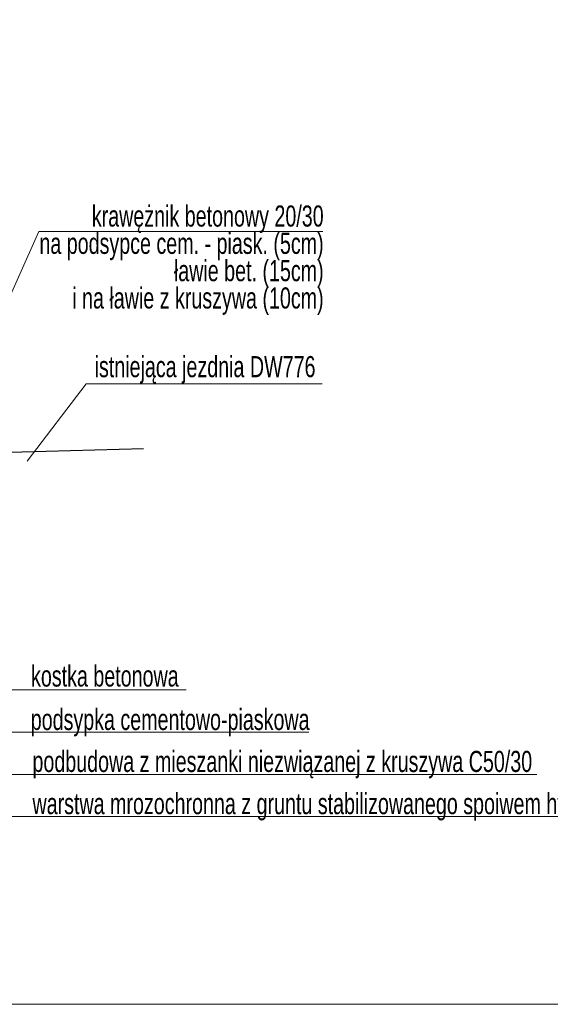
# Model space of a CAD drawing. Header units: metres. Extents: x 1435.1 to 1489, y 574.8 to 588.8.
# Tile 16 of 36: x 1454.2 to 1457.9, y 574.8 to 581.8. Entities that reach past the tile are written whole.
import ezdxf

# ---------------------------------------------------------------- set-up
doc = ezdxf.new("R2010")
doc.units = ezdxf.units.M
doc.header["$MEASUREMENT"] = 0
for name, color, linetype, lineweight in [('12_obrys', 7, 'Continuous', 0), ('3_opisy', 7, 'Continuous', 0), ('Warstwa 3', 7, 'Continuous', 0)]:
    doc.layers.add(name, color=color, linetype=linetype, lineweight=lineweight)
doc.styles.add('Style-Arial', font='arial.ttf')

msp = doc.modelspace()

# ---------------------------------------------------------------- linework, layer by layer
at = {"layer": '12_obrys', "color": 7, "linetype": 'Continuous', "lineweight": 30}
msp.add_line((1453.7125, 578.7142), (1455.0361, 578.7499), dxfattribs=at)
at = {"layer": '3_opisy', "color": 7}
for p, q in [((1454.2921, 580.2932), (1453.6226, 578.7962)), ((1454.6283, 579.2101), (1454.2096, 578.6592))]:
    msp.add_line(p, q, dxfattribs=at)
at = {"layer": '3_opisy', "color": 7, "linetype": 'Continuous', "lineweight": 0}
for p, q in [((1454.2921, 580.2932), (1456.3087, 580.2932)), ((1454.6283, 579.2101), (1456.3042, 579.2101)), ((1455.3377, 577.0331), (1453.4776, 577.0331)), ((1456.2084, 576.7331), (1453.4776, 576.7331)), ((1457.8278, 576.4331), (1453.4776, 576.4331)), ((1458.8154, 576.1331), (1453.4776, 576.1331))]:
    msp.add_line(p, q, dxfattribs=at)
at = {"layer": 'Warstwa 3', "color": 7, "linetype": 'Continuous', "lineweight": 0, "flags": 128}
msp.add_lwpolyline([(1435.0587, 588.7985), (1488.9716, 588.7985), (1488.9716, 574.7985), (1435.0587, 574.7985), (1435.0587, 588.7985)], close=True, dxfattribs=at)

# ---------------------------------------------------------------- texts
at = {"layer": '3_opisy', "color": 7, "linetype": 'Continuous', "lineweight": 0, "char_height": 0.15, "attachment_point": 9, "style": 'Style-Arial'}
for s, insert, line_spacing_factor in [('\\H1x;\\W0.666667;krawężnik betonowy 20/30\\Pna podsypce cem. - piask. (5cm)\\Pławie bet. (15cm)\\Pi na ławie z kruszywa (10cm)', (1456.3142, 579.6999), 0.776524), ('\\H1x;\\W0.666667;istniejąca jezdnia DW776', (1456.2562, 579.2114), 0.6)]:
    msp.add_mtext(s, dxfattribs=dict(at, insert=insert, line_spacing_factor=line_spacing_factor))
at = {"layer": '3_opisy', "color": 7, "linetype": 'Continuous', "lineweight": 0, "char_height": 0.15, "attachment_point": 1, "style": 'Style-Arial'}
for s, insert in [('\\H1x;\\W0.666667;kostka betonowa\\P', (1454.2364, 577.2075)), ('\\H1x;\\W0.666667;podsypka cementowo-piaskowa\\P', (1454.2343, 576.8987)), ('\\H1x;\\W0.666667;podbudowa z mieszanki niezwiązanej z kruszywa C50/30', (1454.2465, 576.6003)), ('\\H1x;\\W0.666667;warstwa mrozochronna z gruntu stabilizowanego spoiwem hydraulicznym\\P', (1454.2465, 576.3003))]:
    msp.add_mtext(s, dxfattribs=dict(at, insert=insert))

doc.saveas('drawing.dxf')
